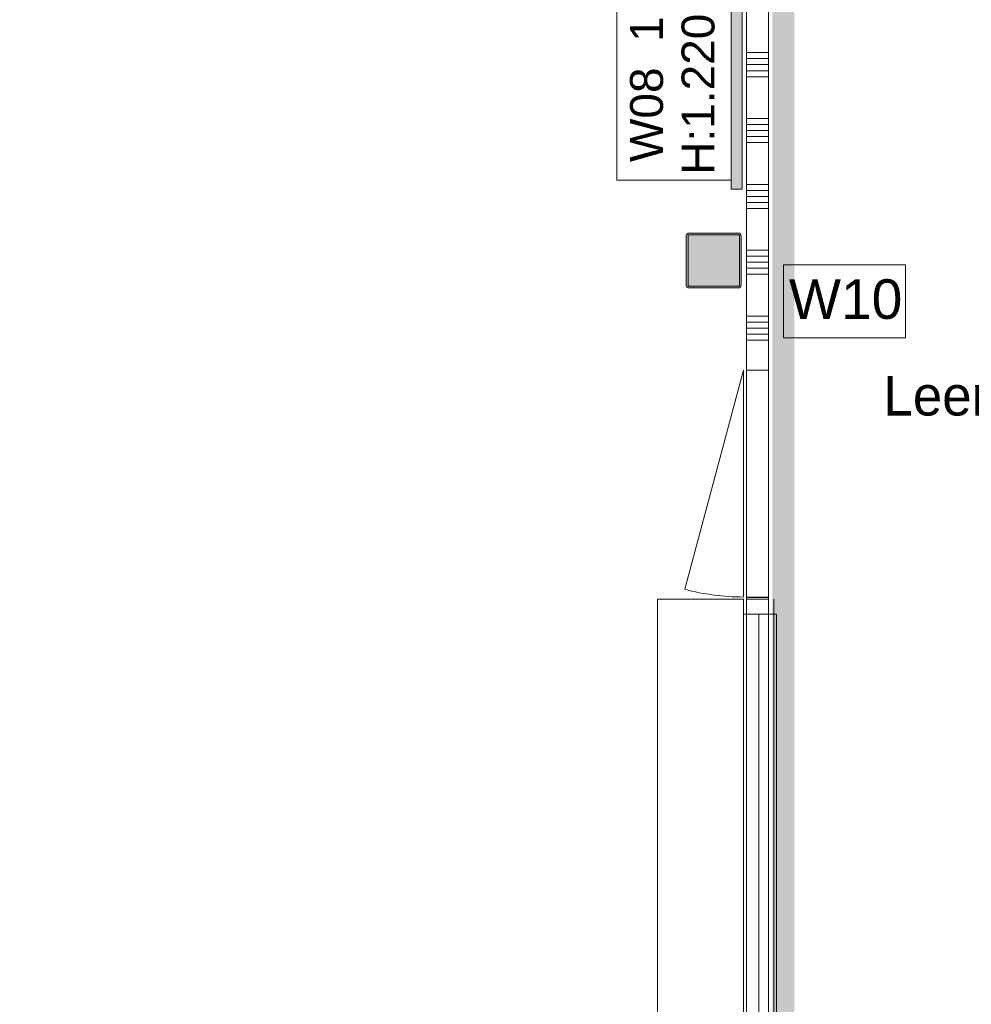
# Model space of a CAD drawing. Header units: millimetres. Extents: x -850 to 154668, y -25041 to 71030.
# Tile 78 of 211: x 5538 to 9874, y 42575 to 47060. Entities that reach past the tile are written whole.
import ezdxf
from ezdxf.enums import TextEntityAlignment as Align

# ---------------------------------------------------------------- set-up
doc = ezdxf.new("R2010")
doc.units = ezdxf.units.MM
doc.header["$MEASUREMENT"] = 0
for name, color, linetype in [('42 Binnenwandafw', 7, 'Continuous'), ('42 Binnenwandafw Doorsnede-arcering', 7, 'Continuous'), ('Info Wandafwerking aanduiding', 7, 'Continuous'), ('New_22 NC Binnenwanden', 7, 'Continuous'), ('New_22 NC Binnenwanden Deuren', 7, 'Continuous'), ('New_22 NC Binnenwanden Doorsnede-arcering', 7, 'Continuous'), ('New_22 NC Binnenwanden Ramen', 7, 'Continuous'), ('New_Info Wandafwerking aanduiding', 7, 'Continuous'), ('New_Info Wandafwerking aanduiding Doorsnede-arcering', 7, 'Continuous'), ('New_Z Ruimtefuncties', 7, 'Continuous'), ('New_Z Ruimtefuncties Zone omranding', 7, 'Continuous'), ('New_Z Ruimtefuncties Zone tekst', 7, 'Continuous'), ('S-COLS-____-OTLN.RVT S', 7, 'Continuous'), ('S-COLS-____-OTLN.RVT S 2D arcering', 7, 'Continuous')]:
    doc.layers.add(name, color=color, linetype=linetype)
doc.styles.add('GENERATED_STYLE_1', font='txt')

# ---------------------------------------------------------------- blocks, each defined once
blk = doc.blocks.new('Wall_280_2', base_point=(8850, 47977.9))
at = {"layer": '42 Binnenwandafw Doorsnede-arcering', "linetype": 'Continuous', "lineweight": 0, "true_color": 0x934451}
blk.add_hatch(color=15, dxfattribs=at).paths.add_polyline_path([(8780, 47977.9), (8780, 46288), (8830, 46288), (8830, 47977.9)])
at = {"layer": '42 Binnenwandafw', "color": 15, "linetype": 'Continuous', "lineweight": 0, "true_color": 0x934451, "flags": 128}
for points in [[(8780, 47977.9), (8780, 46288)], [(8830, 47977.9), (8780, 47977.9)], [(8830, 46288), (8830, 47977.9)], [(8780, 46288), (8830, 46288)]]:
    blk.add_lwpolyline(points, dxfattribs=at)
blk = doc.blocks.new('Column 192[32]_2', base_point=(0.5, 3))
at = {"layer": 'S-COLS-____-OTLN.RVT S 2D arcering', "linetype": 'Continuous', "lineweight": 0, "true_color": 0x778488}
h = blk.add_hatch(color=8, dxfattribs=at)
h.paths.add_polyline_path([(8575.5, 45851), (8576.5, 45846), (8579.3, 45841.8), (8583.5, 45838.9), (8588.5, 45838), (8812.5, 45838), (8817.5, 45838.9), (8821.7, 45841.8), (8824.5, 45846), (8825.5, 45851), (8825.5, 46075), (8824.5, 46079.9), (8821.7, 46084.1), (8817.5, 46087), (8812.5, 46088), (8588.5, 46088), (8583.5, 46087), (8579.3, 46084.1), (8576.5, 46079.9), (8575.5, 46075)])
h.paths.add_polyline_path([(8812.5, 45846), (8588.5, 45846), (8586.6, 45846.3), (8585, 45847.4), (8583.9, 45849), (8583.5, 45851), (8583.5, 46075), (8583.9, 46076.9), (8585, 46078.5), (8586.6, 46079.6), (8588.5, 46080), (8812.5, 46080), (8814.4, 46079.6), (8816.1, 46078.5), (8817.1, 46076.9), (8817.5, 46075), (8817.5, 45851), (8817.1, 45849), (8816.1, 45847.4), (8814.4, 45846.3)], flags=0)
blk.add_hatch(color=8, dxfattribs=at).paths.add_polyline_path([(8812.5, 46080), (8588.5, 46080), (8586.6, 46079.6), (8585, 46078.5), (8583.9, 46076.9), (8583.5, 46075), (8583.5, 45851), (8583.9, 45849), (8585, 45847.4), (8586.6, 45846.3), (8588.5, 45846), (8812.5, 45846), (8814.4, 45846.3), (8816.1, 45847.4), (8817.1, 45849), (8817.5, 45851), (8817.5, 46075), (8817.1, 46076.9), (8816.1, 46078.5), (8814.4, 46079.6)])
at = {"layer": 'S-COLS-____-OTLN.RVT S', "color": 1, "linetype": 'Continuous', "lineweight": 0}
for p, q in [((8576.5, 46079.9), (8575.5, 46075)), ((8575.5, 46075), (8575.5, 45851)), ((8579.3, 46084.1), (8576.5, 46079.9)), ((8583.5, 46087), (8579.3, 46084.1)), ((8588.5, 46088), (8583.5, 46087)), ((8583.5, 46075), (8583.9, 46076.9)), ((8583.5, 45851), (8583.5, 46075)), ((8583.9, 46076.9), (8585, 46078.5)), ((8585, 46078.5), (8586.6, 46079.6)), ((8586.6, 46079.6), (8588.5, 46080)), ((8812.5, 46088), (8588.5, 46088)), ((8588.5, 46080), (8812.5, 46080)), ((8817.5, 46087), (8812.5, 46088)), ((8812.5, 46080), (8814.4, 46079.6)), ((8814.4, 46079.6), (8816.1, 46078.5)), ((8816.1, 46078.5), (8817.1, 46076.9)), ((8817.1, 46076.9), (8817.5, 46075)), ((8821.7, 46084.1), (8817.5, 46087)), ((8817.5, 46075), (8817.5, 45851)), ((8824.5, 46079.9), (8821.7, 46084.1)), ((8825.5, 46075), (8824.5, 46079.9)), ((8825.5, 45851), (8825.5, 46075)), ((8575.5, 45851), (8576.5, 45846)), ((8576.5, 45846), (8579.3, 45841.8)), ((8579.3, 45841.8), (8583.5, 45838.9)), ((8583.9, 45849), (8583.5, 45851)), ((8583.5, 45838.9), (8588.5, 45838)), ((8585, 45847.4), (8583.9, 45849)), ((8586.6, 45846.3), (8585, 45847.4)), ((8588.5, 45846), (8586.6, 45846.3)), ((8812.5, 45846), (8588.5, 45846)), ((8588.5, 45838), (8812.5, 45838)), ((8814.4, 45846.3), (8812.5, 45846)), ((8812.5, 45838), (8817.5, 45838.9)), ((8816.1, 45847.4), (8814.4, 45846.3)), ((8817.1, 45849), (8816.1, 45847.4)), ((8817.5, 45851), (8817.1, 45849)), ((8817.5, 45838.9), (8821.7, 45841.8)), ((8821.7, 45841.8), (8824.5, 45846)), ((8824.5, 45846), (8825.5, 45851))]:
    blk.add_line(p, q, dxfattribs=at)
blk = doc.blocks.new('*X2235')
at = {"layer": 'New_22 NC Binnenwanden Doorsnede-arcering', "color": 254, "linetype": 'Continuous', "lineweight": 0, "true_color": 0xe9ebeb}
for p, q in [((8850, 44427.4), (8916, 44427.4)), ((8916, 44427.4), (8950, 44427.4))]:
    blk.add_line(p, q, dxfattribs=at)
blk = doc.blocks.new('*X2237')
at = {"layer": 'New_22 NC Binnenwanden Doorsnede-arcering', "color": 254, "linetype": 'Continuous', "lineweight": 0, "true_color": 0xe9ebeb}
for p, q in [((8850, 49609.7), (8916, 49609.7)), ((8916, 49609.7), (8950, 49609.7)), ((8850, 49582.3), (8916, 49582.3)), ((8916, 49582.3), (8950, 49582.3)), ((8850, 49554.9), (8916, 49554.9)), ((8850, 49527.4), (8916, 49527.4)), ((8916, 49554.9), (8950, 49554.9)), ((8916, 49527.4), (8950, 49527.4)), ((8850, 49500), (8916, 49500)), ((8916, 49500), (8950, 49500)), ((8850, 49309.7), (8916, 49309.7)), ((8916, 49309.7), (8950, 49309.7)), ((8850, 49282.3), (8916, 49282.3)), ((8850, 49254.9), (8916, 49254.9)), ((8916, 49282.3), (8950, 49282.3)), ((8916, 49254.9), (8950, 49254.9)), ((8850, 49227.4), (8916, 49227.4)), ((8850, 49200), (8916, 49200)), ((8916, 49227.4), (8950, 49227.4)), ((8916, 49200), (8950, 49200)), ((8850, 49009.7), (8916, 49009.7)), ((8850, 48982.3), (8916, 48982.3)), ((8916, 49009.7), (8950, 49009.7)), ((8916, 48982.3), (8950, 48982.3)), ((8850, 48954.9), (8916, 48954.9)), ((8916, 48954.9), (8950, 48954.9)), ((8850, 48927.4), (8916, 48927.4)), ((8850, 48900), (8916, 48900)), ((8916, 48927.4), (8950, 48927.4)), ((8916, 48900), (8950, 48900)), ((8850, 48709.7), (8916, 48709.7)), ((8916, 48709.7), (8950, 48709.7)), ((8850, 48682.3), (8916, 48682.3)), ((8916, 48682.3), (8950, 48682.3)), ((8850, 48654.9), (8916, 48654.9)), ((8850, 48627.4), (8916, 48627.4)), ((8916, 48654.9), (8950, 48654.9)), ((8916, 48627.4), (8950, 48627.4)), ((8850, 48600), (8916, 48600)), ((8916, 48600), (8950, 48600)), ((8850, 48409.7), (8916, 48409.7)), ((8916, 48409.7), (8950, 48409.7)), ((8850, 48382.3), (8916, 48382.3)), ((8850, 48354.9), (8916, 48354.9)), ((8916, 48382.3), (8950, 48382.3)), ((8916, 48354.9), (8950, 48354.9)), ((8850, 48327.4), (8916, 48327.4)), ((8916, 48327.4), (8950, 48327.4)), ((8850, 48300), (8916, 48300)), ((8916, 48300), (8950, 48300)), ((8850, 48109.7), (8916, 48109.7)), ((8850, 48082.3), (8916, 48082.3)), ((8916, 48109.7), (8950, 48109.7)), ((8916, 48082.3), (8950, 48082.3)), ((8850, 48054.9), (8916, 48054.9)), ((8916, 48054.9), (8950, 48054.9)), ((8850, 48027.4), (8916, 48027.4)), ((8850, 48000), (8916, 48000)), ((8916, 48027.4), (8950, 48027.4)), ((8916, 48000), (8950, 48000)), ((8850, 47809.7), (8916, 47809.7)), ((8916, 47809.7), (8950, 47809.7)), ((8850, 47782.3), (8916, 47782.3)), ((8916, 47782.3), (8950, 47782.3)), ((8850, 47754.9), (8916, 47754.9)), ((8850, 47727.4), (8916, 47727.4)), ((8916, 47754.9), (8950, 47754.9)), ((8916, 47727.4), (8950, 47727.4)), ((8850, 47700), (8916, 47700)), ((8916, 47700), (8950, 47700)), ((8850, 47509.7), (8916, 47509.7)), ((8916, 47509.7), (8950, 47509.7)), ((8850, 47482.3), (8916, 47482.3)), ((8850, 47454.9), (8916, 47454.9)), ((8916, 47482.3), (8950, 47482.3)), ((8916, 47454.9), (8950, 47454.9)), ((8850, 47427.4), (8916, 47427.4)), ((8916, 47427.4), (8950, 47427.4)), ((8850, 47400), (8916, 47400)), ((8916, 47400), (8950, 47400)), ((8850, 47209.7), (8916, 47209.7)), ((8850, 47182.3), (8916, 47182.3)), ((8916, 47209.7), (8950, 47209.7)), ((8916, 47182.3), (8950, 47182.3)), ((8850, 47154.9), (8916, 47154.9)), ((8916, 47154.9), (8950, 47154.9)), ((8850, 47127.4), (8916, 47127.4)), ((8850, 47100), (8916, 47100)), ((8916, 47127.4), (8950, 47127.4)), ((8916, 47100), (8950, 47100)), ((8850, 46909.7), (8916, 46909.7)), ((8850, 46882.3), (8916, 46882.3)), ((8916, 46909.7), (8950, 46909.7)), ((8916, 46882.3), (8950, 46882.3)), ((8850, 46854.9), (8916, 46854.9)), ((8850, 46827.4), (8916, 46827.4)), ((8916, 46854.9), (8950, 46854.9)), ((8916, 46827.4), (8950, 46827.4)), ((8850, 46800), (8916, 46800)), ((8916, 46800), (8950, 46800)), ((8850, 46609.7), (8916, 46609.7)), ((8916, 46609.7), (8950, 46609.7)), ((8850, 46582.3), (8916, 46582.3)), ((8850, 46554.9), (8916, 46554.9)), ((8916, 46582.3), (8950, 46582.3)), ((8916, 46554.9), (8950, 46554.9)), ((8850, 46527.4), (8916, 46527.4)), ((8916, 46527.4), (8950, 46527.4)), ((8850, 46500), (8916, 46500)), ((8916, 46500), (8950, 46500)), ((8850, 46309.7), (8916, 46309.7)), ((8916, 46309.7), (8950, 46309.7)), ((8850, 46282.3), (8916, 46282.3)), ((8850, 46254.9), (8916, 46254.9)), ((8916, 46282.3), (8950, 46282.3)), ((8916, 46254.9), (8950, 46254.9)), ((8850, 46227.4), (8916, 46227.4)), ((8850, 46200), (8916, 46200)), ((8916, 46227.4), (8950, 46227.4)), ((8916, 46200), (8950, 46200)), ((8850, 46009.7), (8916, 46009.7)), ((8850, 45982.3), (8916, 45982.3)), ((8916, 46009.7), (8950, 46009.7)), ((8916, 45982.3), (8950, 45982.3)), ((8850, 45954.9), (8916, 45954.9)), ((8850, 45927.4), (8916, 45927.4)), ((8916, 45954.9), (8950, 45954.9)), ((8916, 45927.4), (8950, 45927.4)), ((8850, 45900), (8916, 45900)), ((8916, 45900), (8950, 45900)), ((8850, 45709.7), (8916, 45709.7)), ((8916, 45709.7), (8950, 45709.7)), ((8850, 45682.3), (8916, 45682.3)), ((8850, 45654.9), (8916, 45654.9)), ((8916, 45682.3), (8950, 45682.3)), ((8916, 45654.9), (8950, 45654.9)), ((8850, 45627.4), (8916, 45627.4)), ((8916, 45627.4), (8950, 45627.4)), ((8850, 45600), (8916, 45600)), ((8916, 45600), (8950, 45600))]:
    blk.add_line(p, q, dxfattribs=at)
blk = doc.blocks.new('#Pui inbouwgarderobe 01')
at = {"layer": 'New_22 NC Binnenwanden Ramen', "color": 9, "linetype": 'Continuous', "lineweight": 0}
for p, q in [((-1600, 0), (-1600, -392)), ((-1533, 0), (-1600, 0)), ((1533, 0), (-1533, 0)), ((1600, 0), (1533, 0)), ((1600, -392), (1600, 0)), ((-1600, -392), (-1533, -392)), ((-1533, -392), (-1533, -513)), ((-1533, -392), (1533, -392)), ((1533, -513), (1533, -392)), ((1533, -392), (1600, -392)), ((-1533, -513), (-1533, -543)), ((1533, -531), (-1533, -531)), ((1533, -543), (1533, -513)), ((-1533, -543), (-1515, -543)), ((-1515, -543), (1515, -543)), ((1515, -543), (1533, -543))]:
    blk.add_line(p, q, dxfattribs=at)
at = {"layer": 'New_22 NC Binnenwanden Ramen', "color": 1, "linetype": 'Continuous', "lineweight": 0}
for p, q in [((1533, -462), (-1533, -462)), ((-1533, -513), (-1533, -543)), ((-1533, -543), (-1533, -513)), ((-1533, -513), (-1533, -543)), ((-1533, -543), (-1533, -513)), ((-1533, -513), (-1533, -543)), ((-1533, -543), (-1533, -513)), ((1533, -543), (1533, -513)), ((1533, -513), (1533, -543)), ((1533, -543), (1533, -513)), ((-1533, -543), (-1515, -543)), ((-1515, -543), (-1533, -543)), ((1515, -543), (1533, -543)), ((1533, -543), (1515, -543))]:
    blk.add_line(p, q, dxfattribs=at)
blk = doc.blocks.new('Rnx verticaal 22')
at = {"layer": 'New_22 NC Binnenwanden Ramen', "color": 1, "linetype": 'Continuous', "lineweight": 0}
for p, q in [((-1600, 0), (-1533, 0)), ((-1533, 0), (-1533, -139)), ((-1533, 0), (1533, 0)), ((1533, -139), (1533, 0)), ((1533, 0), (1600, 0)), ((-1533, -139), (-1600, -139)), ((1533, -139), (-1533, -139)), ((1600, -139), (1533, -139))]:
    blk.add_line(p, q, dxfattribs=at)
at = {"layer": 'New_22 NC Binnenwanden Ramen', "color": 7, "linetype": 'Continuous', "lineweight": 0}
for p, q in [((-1600, -25), (-1600, -125)), ((-1600, -25), (-1600, -125)), ((1600, -25), (1600, -125)), ((1600, -25), (1600, -125))]:
    blk.add_line(p, q, dxfattribs=at)
blk = doc.blocks.new('D1 22_6')
at = {"layer": 'New_22 NC Binnenwanden Deuren', "color": 1, "linetype": 'Continuous', "lineweight": 0}
for q in [(-481.8, 267.6), (-517, 0)]:
    blk.add_line((517, 0), q, dxfattribs=at)
at = {"layer": 'New_22 NC Binnenwanden Deuren', "color": 7, "linetype": 'Continuous', "lineweight": 0}
for p, q in [((-517, -114), (-517, -14)), ((-517, -114), (-517, -14)), ((517, -114), (517, -14)), ((517, -114), (517, -14))]:
    blk.add_line(p, q, dxfattribs=at)
at = {"layer": 'New_22 NC Binnenwanden Deuren', "color": 1, "linetype": 'Continuous', "lineweight": 0}
blk.add_arc((517, 0), 1034, 165, 180, dxfattribs=at)
blk = doc.blocks.new('Wall_413_2', base_point=(8950, 57910))
at = {"layer": 'New_22 NC Binnenwanden', "color": 8, "linetype": 'Continuous', "lineweight": 0, "true_color": 0x778488}
for p, q in [((8950, 45464), (8850, 45464)), ((8950, 44430), (8850, 44430))]:
    blk.add_line(p, q, dxfattribs=at)
at = {"layer": 'New_22 NC Binnenwanden', "color": 8, "linetype": 'Continuous', "lineweight": 0, "true_color": 0x778488, "flags": 128}
for points in [[(8850, 49701), (8850, 45464)], [(8950, 45464), (8950, 49701)], [(8850, 44430), (8850, 44419.6)], [(8950, 44419.6), (8950, 44430)]]:
    blk.add_lwpolyline(points, dxfattribs=at)
at = {"layer": 'New_22 NC Binnenwanden', "color": 8, "lineweight": 0, "true_color": 0x778488}
for name in ['*X2237', '*X2235']:
    blk.add_blockref(name, (0, 0), dxfattribs=at)
at = {"layer": 'New_22 NC Binnenwanden Deuren', "color": 1, "linetype": 'Continuous', "lineweight": 0, "zscale": 1000, "rotation": 90}
blk.add_blockref('D1 22_6', (8836, 44947), dxfattribs=at)
at = {"layer": 'New_22 NC Binnenwanden Ramen', "color": 1, "linetype": 'Continuous', "lineweight": 0, "xscale": 1.00000000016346, "zscale": 1000, "rotation": 90}
blk.add_blockref('#Pui inbouwgarderobe 01', (8444, 42819.6), dxfattribs=at)
at = {"layer": 'New_22 NC Binnenwanden Ramen', "color": 1, "linetype": 'Continuous', "lineweight": 0, "zscale": 1000, "rotation": 270}
blk.add_blockref('Rnx verticaal 22', (8975, 42819.6), dxfattribs=at)
blk = doc.blocks.new('Leerplein B (7-10)_1.32_17_2', base_point=(10415.6, 45147.9))
at = {"layer": 'New_Z Ruimtefuncties Zone tekst', "color": 2, "lineweight": 0, "style": 'GENERATED_STYLE_1'}
for tag, p in [('DUMMY_938', (11400.6, 45477.9)), ('ROOM_NAME', (11400.6, 45436.8)), ('DUMMY_939', (11400.6, 45100.8)), ('ROOM_NUMBER', (11400.6, 45059.6))]:
    blk.add_attdef(tag, text='', height=180, dxfattribs=at).set_placement(p, align=Align.TOP_RIGHT)
blk = doc.blocks.new('Wall_641_2', base_point=(9018, 30215.2))
at = {"layer": 'New_Info Wandafwerking aanduiding Doorsnede-arcering', "linetype": 'Continuous', "lineweight": 0}
blk.add_hatch(color=1, dxfattribs=at).paths.add_polyline_path([(9068, 30265.2), (9068, 57980.9), (8968, 57980.9), (8968, 30265.2)])

msp = doc.modelspace()

# ---------------------------------------------------------------- linework, layer by layer
at = {"layer": 'Info Wandafwerking aanduiding', "color": 9, "linetype": 'Continuous', "lineweight": 0, "flags": 128}
msp.add_lwpolyline([(8258.6, 46328.1), (8258.6, 47838.7), (8780, 47838.7), (8780, 46328.1)], close=True, dxfattribs=at)
at = {"layer": 'New_Info Wandafwerking aanduiding', "color": 9, "linetype": 'Continuous', "lineweight": 0, "flags": 128}
msp.add_lwpolyline([(9018, 45943.6), (9574.9, 45943.6), (9574.9, 45610.7), (9018, 45610.7)], close=True, dxfattribs=at)
at = {"layer": 'New_Z Ruimtefuncties Zone omranding', "color": 41, "linetype": 'Continuous', "lineweight": 0, "true_color": 0xffeeaa, "flags": 128}
msp.add_lwpolyline([(8950, 57960), (8950, 30160), (9504.8, 30160), (9504.8, 26200), (6754.7, 26200), (6754.7, 24315.2)], dxfattribs=at)
at = {"layer": 'New_Z Ruimtefuncties Zone omranding', "color": 231, "linetype": 'Continuous', "lineweight": 0, "true_color": 0xf9acba, "flags": 128}
msp.add_lwpolyline([(0, 42678.3), (2700, 42678.3), (2700, 41210), (8550.7, 41210), (8850, 41210), (8850, 47980), (4375, 47980), (4375, 48580), (0, 48580)], close=True, dxfattribs=at)

# ---------------------------------------------------------------- block references
at = {"layer": '42 Binnenwandafw', "color": 15, "lineweight": 0, "true_color": 0x934451}
msp.add_blockref('Wall_280_2', (8850, 47977.9), dxfattribs=at)
at = {"layer": 'New_22 NC Binnenwanden', "color": 8, "lineweight": 0, "true_color": 0x778488}
msp.add_blockref('Wall_413_2', (8950, 57910), dxfattribs=at)
at = {"layer": 'New_Info Wandafwerking aanduiding', "color": 1, "lineweight": 0}
msp.add_blockref('Wall_641_2', (9018, 30215.2), dxfattribs=at)
at = {"layer": 'New_Z Ruimtefuncties', "color": 2, "linetype": 'Continuous', "lineweight": 0}
msp.add_blockref('Leerplein B (7-10)_1.32_17_2', (10415.6, 45147.9), dxfattribs=at).add_auto_attribs({'ROOM_NAME': 'Leerplein B (7-10)', 'ROOM_NUMBER': '1.32'})
at = {"layer": 'S-COLS-____-OTLN.RVT S', "color": 1, "linetype": 'Continuous', "lineweight": 0}
msp.add_blockref('Column 192[32]_2', (0.5, 3), dxfattribs=at)

# ---------------------------------------------------------------- texts
at = {"layer": 'Info Wandafwerking aanduiding', "color": 2, "linetype": 'Continuous', "lineweight": 0, "insert": (8706, 46353.1), "char_height": 150, "attachment_point": 7, "rotation": 90, "line_spacing_factor": 0.938049, "style": 'GENERATED_STYLE_1'}
msp.add_mtext('\\A1;{\\pql;\\fArial|b0|i0|c0|p38; W08 \\fArial|b0|i0|c0|p38; \\fArial|b0|i0|c0|p38;1.000\\fArial|b0|i0|c0|p38;+vl\\P\\pql;\\fArial|b0|i0|c0|p38;H:\\fArial|b0|i0|c0|p38;1.220\\fArial|b0|i0|c0|p38; L:\\fArial|b0|i0|c0|p38;1.690}', dxfattribs=at)
at = {"layer": 'New_Info Wandafwerking aanduiding', "color": 2, "linetype": 'Continuous', "lineweight": 0, "insert": (9043, 45694.5), "char_height": 180, "attachment_point": 7, "style": 'GENERATED_STYLE_1'}
msp.add_mtext('\\A1;{\\pql;\\fArial|b0|i0|c0|p38;W10}', dxfattribs=at)

doc.saveas('drawing.dxf')
